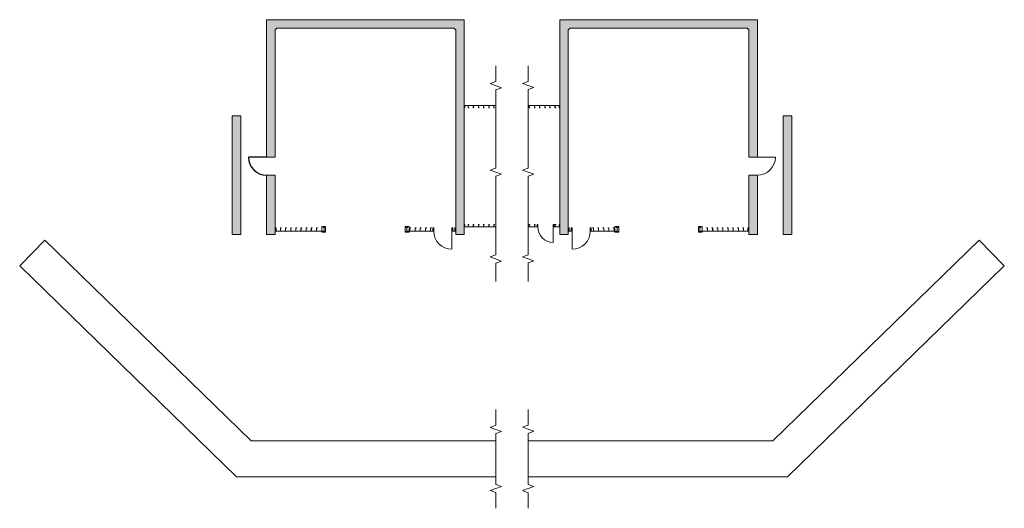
# Model space of a CAD drawing. Header units: inches. Extents: x 21911 to 24203, y -595 to 542.
import ezdxf

# ---------------------------------------------------------------- set-up
doc = ezdxf.new("R2010")
doc.units = ezdxf.units.IN
doc.header["$MEASUREMENT"] = 0
doc.layers.add('A-WALL-FULL-INTR', color=3, linetype='Continuous', lineweight=13)
doc.layers.add('SDTL', color=6, linetype='Continuous', lineweight=25)

msp = doc.modelspace()

# ---------------------------------------------------------------- hatches: boundary and pattern name
at = {"layer": 'SDTL'}
h = msp.add_hatch(dxfattribs=at)
h.set_pattern_fill('AR-CONC', color=256, scale=2.5)
h.set_pattern_definition([(50, (0, 0), (17.931505, -1.568803), [1.875, -20.625]), (355, (0, 0), (-3.468783, 18.804803), [1.5, -16.5]), (100.451444, (1.494, -0.13), (14.462721, 17.236), [1.593505, -17.528553]), (46.1842, (0, 5), (26.681033, -4.137982), [2.8125, -30.9375]), (96.63564, (2.223, 4.655), (23.36655, 24.352965), [2.39026, -26.292844]), (351.18416, (0, 5), (23.36655, 24.352965), [2.25, -24.75]), (21, (2.5, 3.75), (14.922676, -10.065472), [1.875, -20.625]), (326, (2.5, 3.75), (6.082883, 18.128751), [1.5, -16.5]), (71.451445, (3.744, 2.911), (21.00556, 8.063279), [1.593505, -17.528553]), (37.5, (0, 0), (0.3039964, 8.3223463), [0, -16.3, 0, -16.75, 0, -16.5625]), (7.5, (0, 0), (6.5767384, 9.8602928), [0, -9.55, 0, -15.925, 0, -6.3125]), (327.5, (-5.575, 0), (13.3455609, -0.5638718), [0, -6.25, 0, -19.5, 0, -25.875]), (317.5, (-8.075, 0), (14.579654, 2.5026246), [0, -8.125, 0, -12.95, 0, -18.375])])
h.paths.add_polyline_path([(23708.1, 318.5), (23688.1, 318.5), (23688.1, 42.3), (23708.1, 42.3)])
h.paths.add_polyline_path([(23628.1, 180.3), (23608.1, 180.3), (23608.1, 42.3), (23628.1, 42.3)])
h.paths.add_polyline_path([(23628.1, 542.3), (23168.1, 542.3), (23168.1, 42.3), (23188.1, 42.3), (23188.1, 520.3), (23190.1, 522.3), (23606.1, 522.3), (23608.1, 520.3), (23608.1, 222.3), (23628.1, 222.3)])
h.paths.add_polyline_path([(22946, 542.3), (22486, 542.3), (22486, 222.3), (22506, 222.3), (22506, 520.3), (22508, 522.3), (22924, 522.3), (22926, 520.3), (22926, 42.3), (22946, 42.3)])
h.paths.add_polyline_path([(22506, 180.3), (22486, 180.3), (22486, 42.3), (22506, 42.3)])
h.paths.add_polyline_path([(22426, 318.5), (22406, 318.5), (22406, 42.3), (22426, 42.3)])

# ---------------------------------------------------------------- linework, layer by layer
at = {"layer": 'A-WALL-FULL-INTR'}
for p, q in [((22486, 542.3), (22486, 222.3)), ((22946, 542.3), (22486, 542.3)), ((22946, 42.3), (22946, 542.3)), ((23168.1, 542.3), (23168.1, 42.3)), ((23628.1, 542.3), (23168.1, 542.3)), ((23628.1, 222.3), (23628.1, 542.3)), ((22510, 522.3), (22506, 518.3)), ((22506, 518.3), (22506, 222.3)), ((22922, 522.3), (22510, 522.3)), ((22922, 522.3), (22926, 518.3)), ((22926, 42.3), (22926, 518.3)), ((23192.1, 522.3), (23188.1, 518.3)), ((23188.1, 518.3), (23188.1, 42.3)), ((23604.1, 522.3), (23192.1, 522.3)), ((23604.1, 522.3), (23608.1, 518.3)), ((23608.1, 222.3), (23608.1, 518.3)), ((22946, 342.5), (23019.5, 342.5)), ((22946, 337), (22946, 342.5)), ((22946, 342.5), (22947.6, 342.5)), ((22946, 337), (22947.6, 337)), ((22946.1, 337.1), (22946.1, 342.5)), ((22946.1, 342.5), (22947.6, 342.5)), ((22946.1, 337.1), (22947.6, 337.1)), ((22947.6, 342.5), (22947.6, 337)), ((22947.6, 342.5), (22947.6, 337.1)), ((22955, 337), (22955, 342.5)), ((22955, 342.5), (22956.6, 342.5)), ((22955, 337), (22956.6, 337)), ((22955.1, 337.1), (22955.1, 342.5)), ((22955.1, 342.5), (22956.6, 342.5)), ((22955.1, 337.1), (22956.6, 337.1)), ((22956.6, 342.5), (22956.6, 341.5)), ((22956.6, 342.5), (22956.6, 341.5)), ((22956.6, 341.5), (22956.6, 341.5)), ((22956.6, 337), (22956.6, 338)), ((22956.6, 337.1), (22956.6, 338)), ((22956.6, 338), (22956.6, 338)), ((22967, 337), (22967, 342.5)), ((22967, 342.5), (22968.6, 342.5)), ((22967, 337), (22968.6, 337)), ((22967.1, 337.1), (22967.1, 342.5)), ((22967.1, 342.5), (22968.6, 342.5)), ((22967.1, 337.1), (22968.6, 337.1)), ((22968.6, 342.5), (22968.6, 341.5)), ((22968.6, 342.5), (22968.6, 341.5)), ((22968.6, 341.5), (22968.6, 341.5)), ((22968.6, 337), (22968.6, 338)), ((22968.6, 337.1), (22968.6, 338)), ((22968.6, 338), (22968.6, 338)), ((22979, 337), (22979, 342.5)), ((22979, 342.5), (22980.6, 342.5)), ((22979, 337), (22980.6, 337)), ((22979.1, 337.1), (22979.1, 342.5)), ((22979.1, 342.5), (22980.6, 342.5)), ((22979.1, 337.1), (22980.6, 337.1)), ((22980.6, 342.5), (22980.6, 341.5)), ((22980.6, 342.5), (22980.6, 341.5)), ((22980.6, 341.5), (22980.6, 341.5)), ((22980.6, 337), (22980.6, 338)), ((22980.6, 337.1), (22980.6, 338)), ((22980.6, 338), (22980.6, 338)), ((22991, 337), (22991, 342.5)), ((22991, 342.5), (22992.6, 342.5)), ((22991, 337), (22992.6, 337)), ((22991.1, 337.1), (22991.1, 342.5)), ((22991.1, 342.5), (22992.6, 342.5)), ((22991.1, 337.1), (22992.6, 337.1)), ((22992.6, 342.5), (22992.6, 341.5)), ((22992.6, 342.5), (22992.6, 341.5)), ((22992.6, 341.5), (22992.6, 341.5)), ((22992.6, 337), (22992.6, 338)), ((22992.6, 337.1), (22992.6, 338)), ((22992.6, 338), (22992.6, 338)), ((23003, 337), (23003, 342.5)), ((23003, 342.5), (23004.6, 342.5)), ((23003, 337), (23004.6, 337)), ((23003.1, 337.1), (23003.1, 342.5)), ((23003.1, 342.5), (23004.6, 342.5)), ((23003.1, 337.1), (23004.6, 337.1)), ((23004.6, 342.5), (23004.6, 341.5)), ((23004.6, 342.5), (23004.6, 341.5)), ((23004.6, 341.5), (23004.6, 341.5)), ((23004.6, 337), (23004.6, 338)), ((23004.6, 337.1), (23004.6, 338)), ((23004.6, 338), (23004.6, 338)), ((23015, 337), (23015, 342.5)), ((23015, 342.5), (23016.6, 342.5)), ((23015, 337), (23016.6, 337)), ((23015.1, 337.1), (23015.1, 342.5)), ((23015.1, 342.5), (23016.6, 342.5)), ((23015.1, 337.1), (23016.6, 337.1)), ((23016.6, 342.5), (23016.6, 341.5)), ((23016.6, 342.5), (23016.6, 341.5)), ((23016.6, 341.5), (23016.6, 341.5)), ((23016.6, 337), (23016.6, 338)), ((23016.6, 337.1), (23016.6, 338)), ((23016.6, 338), (23016.6, 338)), ((23094.6, 342.5), (23168.1, 342.5)), ((23097.1, 337), (23097.1, 342.5)), ((23097.1, 342.5), (23098.8, 342.5)), ((23097.1, 337), (23098.8, 337)), ((23097.2, 337.1), (23097.2, 342.5)), ((23097.2, 342.5), (23098.7, 342.5)), ((23097.2, 337.1), (23098.7, 337.1)), ((23098.7, 342.5), (23098.7, 341.5)), ((23098.7, 341.5), (23098.8, 341.5)), ((23098.7, 337.1), (23098.7, 338)), ((23098.7, 338), (23098.8, 338)), ((23098.8, 342.5), (23098.8, 341.5)), ((23098.8, 337), (23098.8, 338)), ((23109.1, 337), (23109.1, 342.5)), ((23109.1, 342.5), (23110.8, 342.5)), ((23109.1, 337), (23110.8, 337)), ((23109.2, 337.1), (23109.2, 342.5)), ((23109.2, 342.5), (23110.7, 342.5)), ((23109.2, 337.1), (23110.7, 337.1)), ((23110.7, 342.5), (23110.7, 341.5)), ((23110.7, 341.5), (23110.8, 341.5)), ((23110.7, 337.1), (23110.7, 338)), ((23110.7, 338), (23110.8, 338)), ((23110.8, 342.5), (23110.8, 341.5)), ((23110.8, 337), (23110.8, 338)), ((23121.1, 337), (23121.1, 342.5)), ((23121.1, 342.5), (23122.8, 342.5)), ((23121.1, 337), (23122.8, 337)), ((23121.2, 337.1), (23121.2, 342.5)), ((23121.2, 342.5), (23122.7, 342.5)), ((23121.2, 337.1), (23122.7, 337.1)), ((23122.7, 342.5), (23122.7, 341.5)), ((23122.7, 341.5), (23122.8, 341.5)), ((23122.7, 337.1), (23122.7, 338)), ((23122.7, 338), (23122.8, 338)), ((23122.8, 342.5), (23122.8, 341.5)), ((23122.8, 337), (23122.8, 338)), ((23133.1, 337), (23133.1, 342.5)), ((23133.1, 342.5), (23134.8, 342.5)), ((23133.1, 337), (23134.8, 337)), ((23133.2, 337.1), (23133.2, 342.5)), ((23133.2, 342.5), (23134.7, 342.5)), ((23133.2, 337.1), (23134.7, 337.1)), ((23134.7, 342.5), (23134.7, 341.5)), ((23134.7, 341.5), (23134.8, 341.5)), ((23134.7, 337.1), (23134.7, 338)), ((23134.7, 338), (23134.8, 338)), ((23134.8, 342.5), (23134.8, 341.5)), ((23134.8, 337), (23134.8, 338)), ((23145.1, 337), (23145.1, 342.5)), ((23145.1, 342.5), (23146.8, 342.5)), ((23145.1, 337), (23146.8, 337)), ((23145.2, 337.1), (23145.2, 342.5)), ((23145.2, 342.5), (23146.7, 342.5)), ((23145.2, 337.1), (23146.7, 337.1)), ((23146.7, 342.5), (23146.7, 341.5)), ((23146.7, 341.5), (23146.8, 341.5)), ((23146.7, 337.1), (23146.7, 338)), ((23146.7, 338), (23146.8, 338)), ((23146.8, 342.5), (23146.8, 341.5)), ((23146.8, 337), (23146.8, 338)), ((23157.1, 337), (23157.1, 342.5)), ((23157.1, 342.5), (23158.8, 342.5)), ((23157.1, 337), (23158.8, 337)), ((23157.2, 337.1), (23157.2, 342.5)), ((23157.2, 342.5), (23158.7, 342.5)), ((23157.2, 337.1), (23158.7, 337.1)), ((23158.7, 342.5), (23158.7, 341.5)), ((23158.7, 341.5), (23158.8, 341.5)), ((23158.7, 337.1), (23158.7, 338)), ((23158.7, 338), (23158.8, 338)), ((23158.8, 342.5), (23158.8, 341.5)), ((23158.8, 337), (23158.8, 338)), ((23166.5, 337), (23166.5, 342.5)), ((23166.5, 342.5), (23168.1, 342.5)), ((23166.5, 337), (23168.1, 337)), ((23166.6, 337.1), (23166.6, 342.5)), ((23166.6, 342.5), (23168.1, 342.5)), ((23166.6, 337.1), (23168.1, 337.1)), ((23168.1, 342.5), (23168.1, 337)), ((23168.1, 342.5), (23168.1, 337.1)), ((22406, 318.5), (22406, 42.3)), ((22426, 318.5), (22406, 318.5)), ((22426, 318.5), (22426, 42.3)), ((23688.1, 318.5), (23688.1, 42.3)), ((23688.1, 318.5), (23708.1, 318.5)), ((23708.1, 318.5), (23708.1, 42.3)), ((22506, 222.3), (22486, 222.3)), ((23608.1, 222.3), (23628.1, 222.3)), ((23628.1, 222.3), (23670.1, 222.3)), ((22486, 180.3), (22486, 42.3)), ((22486, 180.3), (22506, 180.3)), ((22506, 42.3), (22506, 180.3)), ((23608.1, 42.3), (23608.1, 180.3)), ((23608.1, 180.3), (23628.1, 180.3)), ((23628.1, 42.3), (23628.1, 180.3)), ((22506, 58.3), (22508.2, 58.3)), ((22506, 58.3), (22506, 50)), ((22506, 50), (22620, 50)), ((22506, 50), (22508.2, 50)), ((22506.1, 58.1), (22506.1, 50.1)), ((22506.1, 58.1), (22508.1, 58.1)), ((22506.1, 50.1), (22508.1, 50.1)), ((22508.1, 58.1), (22508.1, 50.1)), ((22508.2, 58.3), (22508.2, 50)), ((22518, 58.3), (22518, 50)), ((22518, 58.3), (22520.2, 58.3)), ((22518, 50), (22520.2, 50)), ((22518.1, 58.1), (22518.1, 50.1)), ((22518.1, 58.1), (22520.1, 58.1)), ((22518.1, 50.1), (22520.1, 50.1)), ((22520.1, 58.1), (22520.1, 57.6)), ((22520.1, 57.6), (22520.2, 57.6)), ((22520.1, 50.1), (22520.1, 50.6)), ((22520.1, 50.6), (22520.2, 50.6)), ((22520.2, 58.3), (22520.2, 57.6)), ((22520.2, 50), (22520.2, 50.6)), ((22530, 58.3), (22530, 50)), ((22530, 58.3), (22532.2, 58.3)), ((22530, 50), (22532.2, 50)), ((22530.1, 58.1), (22530.1, 50.1)), ((22530.1, 58.1), (22532.1, 58.1)), ((22530.1, 50.1), (22532.1, 50.1)), ((22532.1, 58.1), (22532.1, 57.6)), ((22532.1, 57.6), (22532.2, 57.6)), ((22532.1, 50.1), (22532.1, 50.6)), ((22532.1, 50.6), (22532.2, 50.6)), ((22532.2, 58.3), (22532.2, 57.6)), ((22532.2, 50), (22532.2, 50.6)), ((22542, 58.3), (22542, 50)), ((22542, 58.3), (22544.2, 58.3)), ((22542, 50), (22544.2, 50)), ((22542.1, 58.1), (22542.1, 50.1)), ((22542.1, 58.1), (22544.1, 58.1)), ((22542.1, 50.1), (22544.1, 50.1)), ((22544.1, 58.1), (22544.1, 57.6)), ((22544.1, 57.6), (22544.2, 57.6)), ((22544.1, 50.1), (22544.1, 50.6)), ((22544.1, 50.6), (22544.2, 50.6)), ((22544.2, 58.3), (22544.2, 57.6)), ((22544.2, 50), (22544.2, 50.6)), ((22554, 58.3), (22554, 50)), ((22554, 58.3), (22556.2, 58.3)), ((22554, 50), (22556.2, 50)), ((22554.1, 58.1), (22554.1, 50.1)), ((22554.1, 58.1), (22556.1, 58.1)), ((22554.1, 50.1), (22556.1, 50.1)), ((22556.1, 58.1), (22556.1, 57.6)), ((22556.1, 57.6), (22556.2, 57.6)), ((22556.1, 50.1), (22556.1, 50.6)), ((22556.1, 50.6), (22556.2, 50.6)), ((22556.2, 58.3), (22556.2, 57.6)), ((22556.2, 50), (22556.2, 50.6)), ((22566, 58.3), (22566, 50)), ((22566, 58.3), (22568.2, 58.3)), ((22566, 50), (22568.2, 50)), ((22566.1, 58.1), (22566.1, 50.1)), ((22566.1, 58.1), (22568.1, 58.1)), ((22566.1, 50.1), (22568.1, 50.1)), ((22568.1, 58.1), (22568.1, 57.6)), ((22568.1, 57.6), (22568.2, 57.6)), ((22568.1, 50.1), (22568.1, 50.6)), ((22568.1, 50.6), (22568.2, 50.6)), ((22568.2, 58.3), (22568.2, 57.6)), ((22568.2, 50), (22568.2, 50.6)), ((22578, 58.3), (22578, 50)), ((22578, 58.3), (22580.2, 58.3)), ((22578, 50), (22580.2, 50)), ((22578.1, 58.1), (22578.1, 50.1)), ((22578.1, 58.1), (22580.1, 58.1)), ((22578.1, 50.1), (22580.1, 50.1)), ((22580.1, 58.1), (22580.1, 57.6)), ((22580.1, 57.6), (22580.2, 57.6)), ((22580.1, 50.1), (22580.1, 50.6)), ((22580.1, 50.6), (22580.2, 50.6)), ((22580.2, 58.3), (22580.2, 57.6)), ((22580.2, 50), (22580.2, 50.6)), ((22590, 58.3), (22590, 50)), ((22590, 58.3), (22592.2, 58.3)), ((22590, 50), (22592.2, 50)), ((22590.1, 58.1), (22590.1, 50.1)), ((22590.1, 58.1), (22592.1, 58.1)), ((22590.1, 50.1), (22592.1, 50.1)), ((22592.1, 58.1), (22592.1, 57.6)), ((22592.1, 57.6), (22592.2, 57.6)), ((22592.1, 50.1), (22592.1, 50.6)), ((22592.1, 50.6), (22592.2, 50.6)), ((22592.2, 58.3), (22592.2, 57.6)), ((22592.2, 50), (22592.2, 50.6)), ((22602, 58.3), (22602, 50)), ((22602, 58.3), (22604.2, 58.3)), ((22602, 50), (22604.2, 50)), ((22602.1, 58.1), (22602.1, 50.1)), ((22602.1, 58.1), (22604.1, 58.1)), ((22602.1, 50.1), (22604.1, 50.1)), ((22604.1, 58.1), (22604.1, 57.6)), ((22604.1, 57.6), (22604.2, 57.6)), ((22604.1, 50.1), (22604.1, 50.6)), ((22604.1, 50.6), (22604.2, 50.6)), ((22604.2, 58.3), (22604.2, 57.6)), ((22604.2, 50), (22604.2, 50.6)), ((22614.3, 48), (22614.3, 61)), ((22614.3, 61), (22623.3, 61)), ((22623.3, 48), (22614.3, 48)), ((22620, 59), (22617.6, 59)), ((22617.6, 59), (22617.6, 58.8)), ((22619.8, 58.5), (22617.6, 58.8)), ((22619.8, 50.6), (22617.6, 50.2)), ((22617.6, 50), (22617.6, 50.2)), ((22620, 50), (22617.6, 50)), ((22619.8, 50.6), (22619.8, 58.5)), ((22620, 50), (22620, 59)), ((22623.3, 61), (22623.3, 48)), ((22808.7, 61), (22817.7, 61)), ((22808.7, 48), (22808.7, 61)), ((22817.7, 48), (22808.7, 48)), ((22812, 59), (22812, 50)), ((22812, 59), (22814.4, 59)), ((22812, 50), (22875, 50)), ((22812, 50), (22814.4, 50)), ((22812.3, 58.5), (22814.4, 58.8)), ((22812.3, 58.5), (22812.3, 50.6)), ((22812.3, 50.6), (22814.4, 50.2)), ((22814.4, 59), (22814.4, 58.8)), ((22814.4, 50), (22814.4, 50.2)), ((22817.7, 61), (22817.7, 48)), ((22819.4, 58.3), (22819.4, 50)), ((22819.4, 58.3), (22821.7, 58.3)), ((22819.4, 50), (22821.7, 50)), ((22819.6, 58.1), (22819.6, 50.1)), ((22819.6, 58.1), (22821.6, 58.1)), ((22819.6, 50.1), (22821.6, 50.1)), ((22821.6, 58.1), (22821.6, 57.6)), ((22821.6, 57.6), (22821.7, 57.6)), ((22821.6, 50.1), (22821.6, 50.6)), ((22821.6, 50.6), (22821.7, 50.6)), ((22821.7, 58.3), (22821.7, 57.6)), ((22821.7, 50), (22821.7, 50.6)), ((22831.4, 58.3), (22831.4, 50)), ((22831.4, 58.3), (22833.7, 58.3)), ((22831.4, 50), (22833.7, 50)), ((22831.6, 58.1), (22831.6, 50.1)), ((22831.6, 58.1), (22833.6, 58.1)), ((22831.6, 50.1), (22833.6, 50.1)), ((22833.6, 58.1), (22833.6, 57.6)), ((22833.6, 57.6), (22833.7, 57.6)), ((22833.6, 50.1), (22833.6, 50.6)), ((22833.6, 50.6), (22833.7, 50.6)), ((22833.7, 58.3), (22833.7, 57.6)), ((22833.7, 50), (22833.7, 50.6)), ((22843.4, 58.3), (22843.4, 50)), ((22843.4, 58.3), (22845.7, 58.3)), ((22843.4, 50), (22845.7, 50)), ((22843.6, 58.1), (22843.6, 50.1)), ((22843.6, 58.1), (22845.6, 58.1)), ((22843.6, 50.1), (22845.6, 50.1)), ((22845.6, 58.1), (22845.6, 57.6)), ((22845.6, 57.6), (22845.7, 57.6)), ((22845.6, 50.1), (22845.6, 50.6)), ((22845.6, 50.6), (22845.7, 50.6)), ((22845.7, 58.3), (22845.7, 57.6)), ((22845.7, 50), (22845.7, 50.6)), ((22855.4, 58.3), (22855.4, 50)), ((22855.4, 58.3), (22857.7, 58.3)), ((22855.4, 50), (22857.7, 50)), ((22855.6, 58.1), (22855.6, 50.1)), ((22855.6, 58.1), (22857.6, 58.1)), ((22855.6, 50.1), (22857.6, 50.1)), ((22857.6, 58.1), (22857.6, 57.6)), ((22857.6, 57.6), (22857.7, 57.6)), ((22857.6, 50.1), (22857.6, 50.6)), ((22857.6, 50.6), (22857.7, 50.6)), ((22857.7, 58.3), (22857.7, 57.6)), ((22857.7, 50), (22857.7, 50.6)), ((22867.4, 58.3), (22867.4, 50)), ((22867.4, 58.3), (22869.7, 58.3)), ((22867.4, 50), (22869.7, 50)), ((22867.6, 58.1), (22867.6, 50.1)), ((22867.6, 58.1), (22869.6, 58.1)), ((22867.6, 50.1), (22869.6, 50.1)), ((22869.6, 58.1), (22869.6, 57.6)), ((22869.6, 57.6), (22869.7, 57.6)), ((22869.6, 50.1), (22869.6, 50.6)), ((22869.6, 50.6), (22869.7, 50.6)), ((22869.7, 58.3), (22869.7, 57.6)), ((22869.7, 50), (22869.7, 50.6)), ((22872.8, 58.3), (22872.8, 50)), ((22872.8, 58.3), (22875, 58.3)), ((22872.8, 50), (22875, 50)), ((22872.9, 58.1), (22872.9, 50.1)), ((22872.9, 58.1), (22874.9, 58.1)), ((22872.9, 50.1), (22874.9, 50.1)), ((22874.9, 58.1), (22874.9, 50.1)), ((22875, 58.3), (22875, 50)), ((22917, 58.3), (22917, 50)), ((22917, 58.3), (22919.2, 58.3)), ((22917, 50), (22926, 50)), ((22917, 50), (22917, 8)), ((22917, 50), (22919.2, 50)), ((22917.1, 58.1), (22917.1, 50.1)), ((22917.1, 58.1), (22919.1, 58.1)), ((22917.1, 50.1), (22919.1, 50.1)), ((22919.1, 58.1), (22919.1, 50.1)), ((22919.2, 58.3), (22919.2, 50)), ((22923.8, 58.3), (22923.8, 50)), ((22923.8, 58.3), (22926, 58.3)), ((22923.8, 50), (22926, 50)), ((22923.9, 58.1), (22923.9, 50.1)), ((22923.9, 58.1), (22925.9, 58.1)), ((22923.9, 50.1), (22925.9, 50.1)), ((22925.9, 58.1), (22925.9, 50.1)), ((22926, 58.3), (22926, 50)), ((22946, 60), (22946, 65.5)), ((22946, 65.5), (22947.6, 65.5)), ((22946, 60), (23019.5, 60)), ((22946, 60), (22947.6, 60)), ((22946.1, 60.1), (22946.1, 65.5)), ((22946.1, 65.5), (22947.6, 65.5)), ((22946.1, 60.1), (22947.6, 60.1)), ((22947.6, 65.5), (22947.6, 60)), ((22947.6, 65.5), (22947.6, 60.1)), ((22955, 60), (22955, 65.5)), ((22955, 65.5), (22956.6, 65.5)), ((22955, 60), (22956.6, 60)), ((22955.1, 60.1), (22955.1, 65.5)), ((22955.1, 65.5), (22956.6, 65.5)), ((22955.1, 60.1), (22956.6, 60.1)), ((22956.6, 65.5), (22956.6, 64.5)), ((22956.6, 65.5), (22956.6, 64.5)), ((22956.6, 64.5), (22956.6, 64.5)), ((22956.6, 60), (22956.6, 61)), ((22956.6, 60.1), (22956.6, 61)), ((22956.6, 61), (22956.6, 61)), ((22967, 60), (22967, 65.5)), ((22967, 65.5), (22968.6, 65.5)), ((22967, 60), (22968.6, 60)), ((22967.1, 60.1), (22967.1, 65.5)), ((22967.1, 65.5), (22968.6, 65.5)), ((22967.1, 60.1), (22968.6, 60.1)), ((22968.6, 65.5), (22968.6, 64.5)), ((22968.6, 65.5), (22968.6, 64.5)), ((22968.6, 64.5), (22968.6, 64.5)), ((22968.6, 60), (22968.6, 61)), ((22968.6, 60.1), (22968.6, 61)), ((22968.6, 61), (22968.6, 61)), ((22979, 60), (22979, 65.5)), ((22979, 65.5), (22980.6, 65.5)), ((22979, 60), (22980.6, 60)), ((22979.1, 60.1), (22979.1, 65.5)), ((22979.1, 65.5), (22980.6, 65.5)), ((22979.1, 60.1), (22980.6, 60.1)), ((22980.6, 65.5), (22980.6, 64.5)), ((22980.6, 65.5), (22980.6, 64.5)), ((22980.6, 64.5), (22980.6, 64.5)), ((22980.6, 60), (22980.6, 61)), ((22980.6, 60.1), (22980.6, 61)), ((22980.6, 61), (22980.6, 61)), ((22991, 60), (22991, 65.5)), ((22991, 65.5), (22992.6, 65.5)), ((22991, 60), (22992.6, 60)), ((22991.1, 60.1), (22991.1, 65.5)), ((22991.1, 65.5), (22992.6, 65.5)), ((22991.1, 60.1), (22992.6, 60.1)), ((22992.6, 65.5), (22992.6, 64.5)), ((22992.6, 65.5), (22992.6, 64.5)), ((22992.6, 64.5), (22992.6, 64.5)), ((22992.6, 60), (22992.6, 61)), ((22992.6, 60.1), (22992.6, 61)), ((22992.6, 61), (22992.6, 61)), ((23003, 60), (23003, 65.5)), ((23003, 65.5), (23004.6, 65.5)), ((23003, 60), (23004.6, 60)), ((23003.1, 60.1), (23003.1, 65.5)), ((23003.1, 65.5), (23004.6, 65.5)), ((23003.1, 60.1), (23004.6, 60.1)), ((23004.6, 65.5), (23004.6, 64.5)), ((23004.6, 65.5), (23004.6, 64.5)), ((23004.6, 64.5), (23004.6, 64.5)), ((23004.6, 60), (23004.6, 61)), ((23004.6, 60.1), (23004.6, 61)), ((23004.6, 61), (23004.6, 61)), ((23015, 60), (23015, 65.5)), ((23015, 65.5), (23016.6, 65.5)), ((23015, 60), (23016.6, 60)), ((23015.1, 60.1), (23015.1, 65.5)), ((23015.1, 65.5), (23016.6, 65.5)), ((23015.1, 60.1), (23016.6, 60.1)), ((23016.6, 65.5), (23016.6, 64.5)), ((23016.6, 65.5), (23016.6, 64.5)), ((23016.6, 64.5), (23016.6, 64.5)), ((23016.6, 60), (23016.6, 61)), ((23016.6, 60.1), (23016.6, 61)), ((23016.6, 61), (23016.6, 61)), ((23094.6, 60), (23117.1, 60)), ((23097.1, 60), (23097.1, 65.5)), ((23097.1, 65.5), (23098.8, 65.5)), ((23097.1, 60), (23098.8, 60)), ((23097.2, 60.1), (23097.2, 65.5)), ((23097.2, 65.5), (23098.7, 65.5)), ((23097.2, 60.1), (23098.7, 60.1)), ((23098.7, 65.5), (23098.7, 64.5)), ((23098.7, 64.5), (23098.8, 64.5)), ((23098.7, 60.1), (23098.7, 61)), ((23098.7, 61), (23098.8, 61)), ((23098.8, 65.5), (23098.8, 64.5)), ((23098.8, 60), (23098.8, 61)), ((23109.1, 60), (23109.1, 65.5)), ((23109.1, 65.5), (23110.8, 65.5)), ((23109.1, 60), (23110.8, 60)), ((23109.2, 60.1), (23109.2, 65.5)), ((23109.2, 65.5), (23110.7, 65.5)), ((23109.2, 60.1), (23110.7, 60.1)), ((23110.7, 65.5), (23110.7, 64.5)), ((23110.7, 64.5), (23110.8, 64.5)), ((23110.7, 60.1), (23110.7, 61)), ((23110.7, 61), (23110.8, 61)), ((23110.8, 65.5), (23110.8, 64.5)), ((23110.8, 60), (23110.8, 61)), ((23115.5, 60), (23115.5, 65.5)), ((23115.5, 65.5), (23117.1, 65.5)), ((23115.5, 60), (23117.1, 60)), ((23115.6, 60.1), (23115.6, 65.5)), ((23115.6, 65.5), (23117.1, 65.5)), ((23115.6, 60.1), (23117.1, 60.1)), ((23117.1, 65.5), (23117.1, 60)), ((23117.1, 65.5), (23117.1, 60.1)), ((23153.1, 60), (23153.1, 65.5)), ((23153.1, 65.5), (23154.8, 65.5)), ((23153.1, 60), (23153.1, 24)), ((23153.1, 60), (23168.1, 60)), ((23153.1, 60), (23154.8, 60)), ((23153.2, 60.1), (23153.2, 65.5)), ((23153.2, 65.5), (23154.7, 65.5)), ((23153.2, 60.1), (23154.7, 60.1)), ((23154.7, 65.5), (23154.7, 60.1)), ((23154.8, 65.5), (23154.8, 60)), ((23157.1, 60), (23157.1, 65.5)), ((23157.1, 65.5), (23158.8, 65.5)), ((23157.1, 60), (23158.8, 60)), ((23157.2, 60.1), (23157.2, 65.5)), ((23157.2, 65.5), (23158.7, 65.5)), ((23157.2, 60.1), (23158.7, 60.1)), ((23158.7, 65.5), (23158.7, 64.5)), ((23158.7, 64.5), (23158.8, 64.5)), ((23158.7, 60.1), (23158.7, 61)), ((23158.7, 61), (23158.8, 61)), ((23158.8, 65.5), (23158.8, 64.5)), ((23158.8, 60), (23158.8, 61)), ((23166.5, 60), (23166.5, 65.5)), ((23166.5, 65.5), (23168.1, 65.5)), ((23166.5, 60), (23168.1, 60)), ((23166.6, 60.1), (23166.6, 65.5)), ((23166.6, 65.5), (23168.1, 65.5)), ((23166.6, 60.1), (23168.1, 60.1)), ((23168.1, 65.5), (23168.1, 60)), ((23168.1, 65.5), (23168.1, 60.1)), ((23190.4, 58.3), (23188.1, 58.3)), ((23188.1, 58.3), (23188.1, 50)), ((23197.1, 50), (23188.1, 50)), ((23190.4, 50), (23188.1, 50)), ((23190.2, 58.1), (23188.2, 58.1)), ((23188.2, 58.1), (23188.2, 50.1)), ((23190.2, 50.1), (23188.2, 50.1)), ((23190.2, 58.1), (23190.2, 50.1)), ((23190.4, 58.3), (23190.4, 50)), ((23197.1, 58.3), (23194.9, 58.3)), ((23194.9, 58.3), (23194.9, 50)), ((23197.1, 50), (23194.9, 50)), ((23197, 58.1), (23195, 58.1)), ((23195, 58.1), (23195, 50.1)), ((23197, 50.1), (23195, 50.1)), ((23197, 58.1), (23197, 50.1)), ((23197.1, 58.3), (23197.1, 50)), ((23197.1, 50), (23197.1, 8)), ((23241.4, 58.3), (23239.1, 58.3)), ((23239.1, 58.3), (23239.1, 50)), ((23302.1, 50), (23239.1, 50)), ((23241.4, 50), (23239.1, 50)), ((23241.2, 58.1), (23239.2, 58.1)), ((23239.2, 58.1), (23239.2, 50.1)), ((23241.2, 50.1), (23239.2, 50.1)), ((23241.2, 58.1), (23241.2, 50.1)), ((23241.4, 58.3), (23241.4, 50)), ((23246.7, 58.3), (23244.5, 58.3)), ((23244.5, 58.3), (23244.5, 57.6)), ((23244.6, 57.6), (23244.5, 57.6)), ((23244.5, 50), (23244.5, 50.6)), ((23244.6, 50.6), (23244.5, 50.6)), ((23246.7, 50), (23244.5, 50)), ((23246.6, 58.1), (23244.6, 58.1)), ((23244.6, 58.1), (23244.6, 57.6)), ((23244.6, 50.1), (23244.6, 50.6)), ((23246.6, 50.1), (23244.6, 50.1)), ((23246.6, 58.1), (23246.6, 50.1)), ((23246.7, 58.3), (23246.7, 50)), ((23258.7, 58.3), (23256.5, 58.3)), ((23256.5, 58.3), (23256.5, 57.6)), ((23256.6, 57.6), (23256.5, 57.6)), ((23256.5, 50), (23256.5, 50.6)), ((23256.6, 50.6), (23256.5, 50.6)), ((23258.7, 50), (23256.5, 50)), ((23258.6, 58.1), (23256.6, 58.1)), ((23256.6, 58.1), (23256.6, 57.6)), ((23256.6, 50.1), (23256.6, 50.6)), ((23258.6, 50.1), (23256.6, 50.1)), ((23258.6, 58.1), (23258.6, 50.1)), ((23258.7, 58.3), (23258.7, 50)), ((23270.7, 58.3), (23268.5, 58.3)), ((23268.5, 58.3), (23268.5, 57.6)), ((23268.6, 57.6), (23268.5, 57.6)), ((23268.5, 50), (23268.5, 50.6)), ((23268.6, 50.6), (23268.5, 50.6)), ((23270.7, 50), (23268.5, 50)), ((23270.6, 58.1), (23268.6, 58.1)), ((23268.6, 58.1), (23268.6, 57.6)), ((23268.6, 50.1), (23268.6, 50.6)), ((23270.6, 50.1), (23268.6, 50.1)), ((23270.6, 58.1), (23270.6, 50.1)), ((23270.7, 58.3), (23270.7, 50)), ((23282.7, 58.3), (23280.5, 58.3)), ((23280.5, 58.3), (23280.5, 57.6)), ((23280.6, 57.6), (23280.5, 57.6)), ((23280.5, 50), (23280.5, 50.6)), ((23280.6, 50.6), (23280.5, 50.6)), ((23282.7, 50), (23280.5, 50)), ((23282.6, 58.1), (23280.6, 58.1)), ((23280.6, 58.1), (23280.6, 57.6)), ((23280.6, 50.1), (23280.6, 50.6)), ((23282.6, 50.1), (23280.6, 50.1)), ((23282.6, 58.1), (23282.6, 50.1)), ((23282.7, 58.3), (23282.7, 50)), ((23294.7, 58.3), (23292.5, 58.3)), ((23292.5, 58.3), (23292.5, 57.6)), ((23292.6, 57.6), (23292.5, 57.6)), ((23292.5, 50), (23292.5, 50.6)), ((23292.6, 50.6), (23292.5, 50.6)), ((23294.7, 50), (23292.5, 50)), ((23294.6, 58.1), (23292.6, 58.1)), ((23292.6, 58.1), (23292.6, 57.6)), ((23292.6, 50.1), (23292.6, 50.6)), ((23294.6, 50.1), (23292.6, 50.1)), ((23294.6, 58.1), (23294.6, 50.1)), ((23294.7, 58.3), (23294.7, 50)), ((23296.4, 48), (23296.4, 61)), ((23296.4, 61), (23305.4, 61)), ((23305.4, 48), (23296.4, 48)), ((23302.1, 59), (23299.8, 59)), ((23299.8, 59), (23299.8, 58.8)), ((23301.9, 58.5), (23299.8, 58.8)), ((23301.9, 50.6), (23299.8, 50.2)), ((23299.8, 50), (23299.8, 50.2)), ((23302.1, 50), (23299.8, 50)), ((23301.9, 50.6), (23301.9, 58.5)), ((23302.1, 50), (23302.1, 59)), ((23305.4, 61), (23305.4, 48)), ((23490.8, 61), (23499.8, 61)), ((23490.8, 48), (23490.8, 61)), ((23499.8, 48), (23490.8, 48)), ((23494.1, 59), (23494.1, 50)), ((23494.1, 59), (23496.5, 59)), ((23608.1, 50), (23494.1, 50)), ((23494.1, 50), (23496.5, 50)), ((23494.4, 58.5), (23496.5, 58.8)), ((23494.4, 58.5), (23494.4, 50.6)), ((23494.4, 50.6), (23496.5, 50.2)), ((23496.5, 59), (23496.5, 58.8)), ((23496.5, 50), (23496.5, 50.2)), ((23499.8, 61), (23499.8, 48)), ((23512.1, 58.3), (23509.9, 58.3)), ((23509.9, 58.3), (23509.9, 57.6)), ((23510, 57.6), (23509.9, 57.6)), ((23509.9, 50), (23509.9, 50.6)), ((23510, 50.6), (23509.9, 50.6)), ((23512.1, 50), (23509.9, 50)), ((23512, 58.1), (23510, 58.1)), ((23510, 58.1), (23510, 57.6)), ((23510, 50.1), (23510, 50.6)), ((23512, 50.1), (23510, 50.1)), ((23512, 58.1), (23512, 50.1)), ((23512.1, 58.3), (23512.1, 50)), ((23524.1, 58.3), (23521.9, 58.3)), ((23521.9, 58.3), (23521.9, 57.6)), ((23522, 57.6), (23521.9, 57.6)), ((23521.9, 50), (23521.9, 50.6)), ((23522, 50.6), (23521.9, 50.6)), ((23524.1, 50), (23521.9, 50)), ((23524, 58.1), (23522, 58.1)), ((23522, 58.1), (23522, 57.6)), ((23522, 50.1), (23522, 50.6)), ((23524, 50.1), (23522, 50.1)), ((23524, 58.1), (23524, 50.1)), ((23524.1, 58.3), (23524.1, 50)), ((23536.1, 58.3), (23533.9, 58.3)), ((23533.9, 58.3), (23533.9, 57.6)), ((23534, 57.6), (23533.9, 57.6)), ((23533.9, 50), (23533.9, 50.6)), ((23534, 50.6), (23533.9, 50.6)), ((23536.1, 50), (23533.9, 50)), ((23536, 58.1), (23534, 58.1)), ((23534, 58.1), (23534, 57.6)), ((23534, 50.1), (23534, 50.6)), ((23536, 50.1), (23534, 50.1)), ((23536, 58.1), (23536, 50.1)), ((23536.1, 58.3), (23536.1, 50)), ((23548.1, 58.3), (23545.9, 58.3)), ((23545.9, 58.3), (23545.9, 57.6)), ((23546, 57.6), (23545.9, 57.6)), ((23545.9, 50), (23545.9, 50.6)), ((23546, 50.6), (23545.9, 50.6)), ((23548.1, 50), (23545.9, 50)), ((23548, 58.1), (23546, 58.1)), ((23546, 58.1), (23546, 57.6)), ((23546, 50.1), (23546, 50.6)), ((23548, 50.1), (23546, 50.1)), ((23548, 58.1), (23548, 50.1)), ((23548.1, 58.3), (23548.1, 50)), ((23560.1, 58.3), (23557.9, 58.3)), ((23557.9, 58.3), (23557.9, 57.6)), ((23558, 57.6), (23557.9, 57.6)), ((23557.9, 50), (23557.9, 50.6)), ((23558, 50.6), (23557.9, 50.6)), ((23560.1, 50), (23557.9, 50)), ((23560, 58.1), (23558, 58.1)), ((23558, 58.1), (23558, 57.6)), ((23558, 50.1), (23558, 50.6)), ((23560, 50.1), (23558, 50.1)), ((23560, 58.1), (23560, 50.1)), ((23560.1, 58.3), (23560.1, 50)), ((23572.1, 58.3), (23569.9, 58.3)), ((23569.9, 58.3), (23569.9, 57.6)), ((23570, 57.6), (23569.9, 57.6)), ((23569.9, 50), (23569.9, 50.6)), ((23570, 50.6), (23569.9, 50.6)), ((23572.1, 50), (23569.9, 50)), ((23572, 58.1), (23570, 58.1)), ((23570, 58.1), (23570, 57.6)), ((23570, 50.1), (23570, 50.6)), ((23572, 50.1), (23570, 50.1)), ((23572, 58.1), (23572, 50.1)), ((23572.1, 58.3), (23572.1, 50)), ((23584.1, 58.3), (23581.9, 58.3)), ((23581.9, 58.3), (23581.9, 57.6)), ((23582, 57.6), (23581.9, 57.6)), ((23581.9, 50), (23581.9, 50.6)), ((23582, 50.6), (23581.9, 50.6)), ((23584.1, 50), (23581.9, 50)), ((23584, 58.1), (23582, 58.1)), ((23582, 58.1), (23582, 57.6)), ((23582, 50.1), (23582, 50.6)), ((23584, 50.1), (23582, 50.1)), ((23584, 58.1), (23584, 50.1)), ((23584.1, 58.3), (23584.1, 50)), ((23596.1, 58.3), (23593.9, 58.3)), ((23593.9, 58.3), (23593.9, 57.6)), ((23594, 57.6), (23593.9, 57.6)), ((23593.9, 50), (23593.9, 50.6)), ((23594, 50.6), (23593.9, 50.6)), ((23596.1, 50), (23593.9, 50)), ((23596, 58.1), (23594, 58.1)), ((23594, 58.1), (23594, 57.6)), ((23594, 50.1), (23594, 50.6)), ((23596, 50.1), (23594, 50.1)), ((23596, 58.1), (23596, 50.1)), ((23596.1, 58.3), (23596.1, 50)), ((23608.1, 58.3), (23605.9, 58.3)), ((23605.9, 58.3), (23605.9, 50)), ((23608.1, 50), (23605.9, 50)), ((23608, 58.1), (23606, 58.1)), ((23606, 58.1), (23606, 50.1)), ((23608, 50.1), (23606, 50.1)), ((23608, 58.1), (23608, 50.1)), ((23608.1, 58.3), (23608.1, 50)), ((21969.9, 29.7), (21911.3, -30.5)), ((22450, -437.7), (21969.9, 29.7)), ((22426, 42.3), (22406, 42.3)), ((22486, 42.3), (22506, 42.3)), ((22926, 42.3), (22946, 42.3)), ((23168.1, 42.3), (23188.1, 42.3)), ((23628.1, 42.3), (23608.1, 42.3)), ((23664.1, -437.7), (24144.2, 29.7)), ((23688.1, 42.3), (23708.1, 42.3)), ((24144.2, 29.7), (24202.8, -30.5)), ((21911.3, -30.5), (22415.9, -521.7)), ((24202.8, -30.5), (23698.3, -521.7)), ((22450, -437.7), (23019.5, -437.7)), ((23094.6, -437.7), (23664.1, -437.7)), ((23019.5, -521.7), (22415.9, -521.7)), ((23698.3, -521.7), (23094.6, -521.7))]:
    msp.add_line(p, q, dxfattribs=at)
at = {"layer": 'A-WALL-FULL-INTR', "linetype": 'Continuous'}
for p, q in [((23019.5, 435), (23019.5, 398.4)), ((23094.6, 435), (23094.6, 398.8)), ((23019.5, 398.4), (23006.3, 393.6)), ((23006.3, 393.6), (23032.7, 384)), ((23094.6, 398.8), (23081.5, 394)), ((23081.5, 394), (23107.8, 384.4)), ((23032.7, 384), (23019.5, 379.2)), ((23019.5, 379.2), (23019.5, 197.1)), ((23107.8, 384.4), (23094.6, 379.6)), ((23094.6, 379.6), (23094.6, 197.1)), ((23019.5, 197.1), (23006.3, 192.3)), ((23006.3, 192.3), (23032.7, 182.7)), ((23094.6, 197.1), (23081.5, 192.3)), ((23081.5, 192.3), (23107.8, 182.7)), ((23032.7, 182.7), (23019.5, 178)), ((23019.5, 178), (23019.5, -4.8)), ((23107.8, 182.7), (23094.6, 178)), ((23094.6, 178), (23094.6, -4.5)), ((23019.5, -4.8), (23006.3, -9.6)), ((23006.3, -9.6), (23032.7, -19.2)), ((23032.7, -19.2), (23019.5, -24)), ((23094.6, -4.5), (23081.5, -9.3)), ((23081.5, -9.3), (23107.8, -18.9)), ((23107.8, -18.9), (23094.6, -23.7)), ((23019.5, -24), (23019.5, -66.5)), ((23094.6, -23.7), (23094.6, -66.5)), ((23019.5, -364.8), (23019.5, -401.4)), ((23094.6, -364.8), (23094.6, -401)), ((23019.5, -401.4), (23006.3, -406.2)), ((23006.3, -406.2), (23032.7, -415.7)), ((23094.6, -401), (23081.5, -405.8)), ((23081.5, -405.8), (23107.8, -415.4)), ((23032.7, -415.7), (23019.5, -420.5)), ((23019.5, -420.5), (23019.5, -479.7)), ((23107.8, -415.4), (23094.6, -420.2)), ((23094.6, -420.2), (23094.6, -479.7)), ((23019.5, -538.8), (23019.5, -479.7)), ((23094.6, -539.2), (23094.6, -479.7)), ((23006.3, -553.2), (23032.7, -543.6)), ((23032.7, -543.6), (23019.5, -538.8)), ((23081.5, -553.5), (23107.8, -544)), ((23107.8, -544), (23094.6, -539.2)), ((23019.5, -558), (23006.3, -553.2)), ((23019.5, -594.5), (23019.5, -558)), ((23094.6, -558.3), (23081.5, -553.5)), ((23094.6, -594.5), (23094.6, -558.3))]:
    msp.add_line(p, q, dxfattribs=at)
at = {"layer": 'A-WALL-FULL-INTR'}
for centre in [(22615.8, 59.5), (22615.8, 49.5), (22621.8, 59.5), (22621.8, 49.5), (22810.2, 59.5), (22810.2, 49.5), (22816.2, 59.5), (22816.2, 49.5), (23297.9, 59.5), (23297.9, 49.5), (23303.9, 59.5), (23303.9, 49.5), (23492.3, 59.5), (23492.3, 49.5), (23498.3, 59.5), (23498.3, 49.5)]:
    msp.add_circle(centre, 0.25, dxfattribs=at)
for centre, radius, start, end in [((23628.1, 222.3), 42, 270, 0), ((22917, 50), 42, 180, 270), ((23153.1, 60), 36, 180, 270), ((23197.1, 50), 42, 270, 360)]:
    msp.add_arc(centre, radius, start, end, dxfattribs=at)
at = {"layer": 'SDTL'}
msp.add_line((22486, 222.3), (22444, 222.3), dxfattribs=at)
msp.add_arc((22486, 222.3), 42, 180, 270, dxfattribs=at)

doc.saveas('drawing.dxf')
